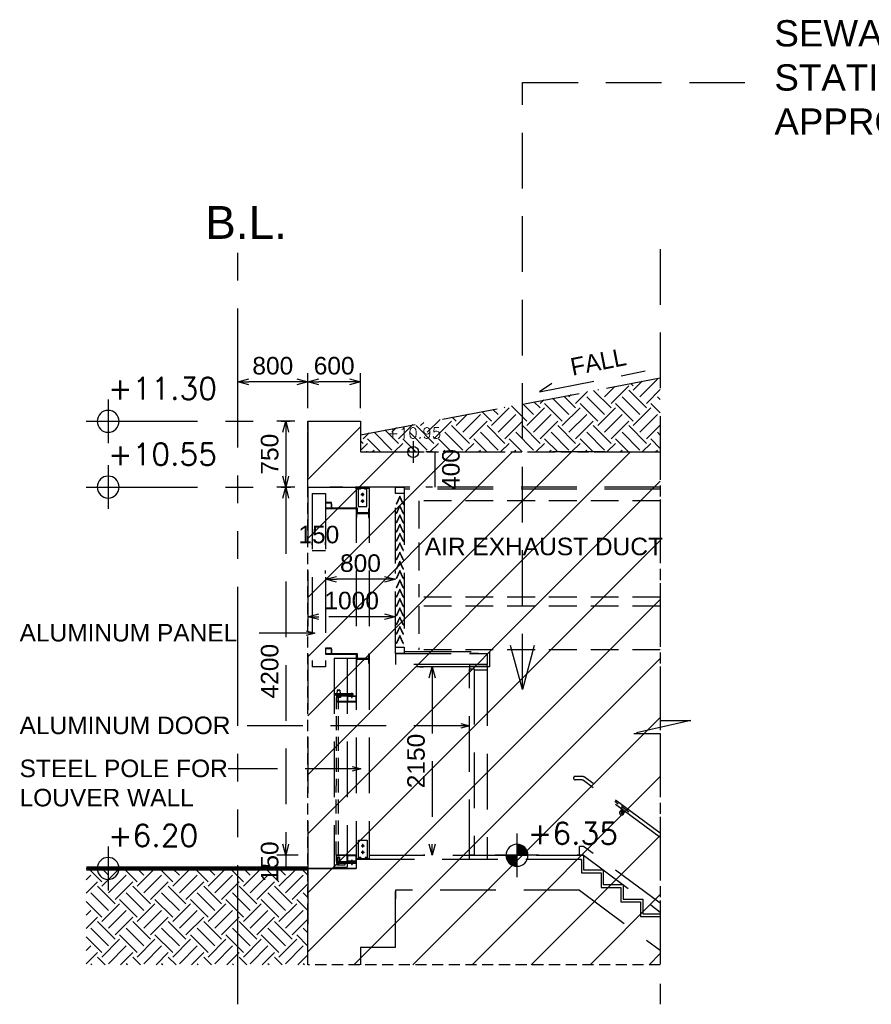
# Model space of a CAD drawing. Header units: millimetres. Extents: x 113048 to 489828, y -130780 to 23393.
# Tile 89 of 98: x 457736 to 467452, y -87145 to -75914. Entities that reach past the tile are written whole.
import ezdxf

# ---------------------------------------------------------------- set-up
doc = ezdxf.new("R2010")
doc.units = ezdxf.units.MM
doc.header["$LTSCALE"] = 100
for name, pattern in [('Center', [40, 10, -5, 20, -5]), ('DASHEDX2', [38.1, 25.4, -12.7]), ('Grid Line', [22.225, 12.7, -3.175, 3.175, -3.175]), ('Hidden', [9.525, 6.35, -3.175]), ('PHANTOM', [63.5, 31.75, -6.35, 6.35, -6.35, 6.35, -6.35])]:
    doc.linetypes.add(name, pattern=pattern)
for name, color, linetype in [('+C-160', 160, 'Hidden'), ('LEVEL', 7, 'Continuous'), ('WATERPROOF', 2, 'DASHEDX2')]:
    doc.layers.add(name, color=color, linetype=linetype)
doc.styles.add('romans', font='romans.shx')
doc.styles.add('Swis721tBT', font='swissl.ttf')
doc.styles.add('SWISS MD BT', font='swiss.ttf')
doc.dimstyles.new('INTDIM', dxfattribs={"dimtxt": 200, "dimasz": 125, "dimexe": 100, "dimexo": 150, "dimgap": 80, "dimtad": 1, "dimdec": 0, "dimzin": 9, "dimdsep": 46, "dimtxsty": 'Swis721tBT', "dimblk": 'OPEN30', "dimcen": -125, "dimclrd": 256, "dimclre": 256, "dimclrt": 2, "dimaunit": 1, "dimadec": 1, "dimazin": 0, "dimtfac": 0.444444, "dimtdec": 0, "dimtix": 1, "dimtmove": 2, "dimatfit": 3, "dimldrblk": 'OPEN30', "dimfxl": 0, "dimtolj": 1, "dimlwd": -1, "dimlwe": -1, "dimarcsym": 0})
pattern_1 = [(45, (232118.39, -87970.28), (0, 404.1115), [285.75, -285.75]), (45, (232042.6, -87894.5), (0, 404.1115), [285.75, -285.75]), (45, (231966.84, -87818.73), (0, 404.1115), [285.75, -285.75]), (135, (231966.84, -87768.22), (-404.1115, 0), [285.75, -285.75]), (135, (232042.6, -87692.45), (-404.1115, 0), [285.75, -285.75]), (135, (232118.39, -87616.68), (-404.1115, 0), [285.75, -285.75])]

# ---------------------------------------------------------------- blocks, each defined once
blk = doc.blocks.new('FGGG')
at = {"layer": 'WATERPROOF', "color": 0, "linetype": 'ByBlock'}
for p, q in [((78210, 48810, 0), (78206, 48810, 0)), ((78289, 48810, 0), (78292, 48810, 0))]:
    blk.add_line(p, q, dxfattribs=at)
at = {"layer": 'WATERPROOF', "color": 0, "linetype": 'ByBlock', "elevation": 0}
for points in [[(78206, 48810), (78249, 48900), (78292, 48810)], [(78210, 48810), (78249, 48895), (78289, 48810)]]:
    blk.add_lwpolyline(points, dxfattribs=at)
blk = doc.blocks.new('M08_NUT1')
at = {"color": 0, "linetype": 'ByBlock'}
blk.add_lwpolyline([(6, 7), (6, -7), (5, -8), (1, -8), (0, -7), (0, 7), (1, 8), (5, 8)], close=True, dxfattribs=at)
for points in [[(1, 8, 0.535898), (1, 4), (5, 4, -0.267949), (5, -4), (1, -4, 0.535898), (1, -8)], [(5, -8, 0.535898), (5, -4), (1, -4, -0.267949), (1, 4), (5, 4, 0.535898), (5, 8)]]:
    blk.add_lwpolyline(points, format="xyb", dxfattribs=at)
blk = doc.blocks.new('M08_WASH')
at = {"color": 0, "linetype": 'ByBlock'}
for p, q in [((2, 1), (0, 1)), ((2, -1), (0, -1))]:
    blk.add_line(p, q, dxfattribs=at)
blk.add_lwpolyline([(0, -8), (2, -8), (2, 8), (0, 8)], close=True, dxfattribs=at)
blk = doc.blocks.new('SECTION F-F_OLD')
at = {"layer": '+C-160'}
h = blk.add_hatch(dxfattribs=at)
h.set_pattern_fill('EARTH', color=256, scale=45, angle=3.6498)
h.set_pattern_definition(pattern_1)
h.paths.add_polyline_path([(226129, -80845), (226129, -79999), (222708, -80645), (222708, -80845), (224901, -80845), (225501, -80845)])
at = {"layer": '+C-160', "linetype": 'Continuous'}
h = blk.add_hatch(dxfattribs=at)
h.set_pattern_fill('ANSI31', color=256, scale=150)
h.paths.add_polyline_path([(226129, -80845), (226129, -86695), (222108, -86695), (222108, -80495), (222708, -80495), (222708, -80845)])
at = {"layer": '+C-160'}
h = blk.add_hatch(dxfattribs=at)
h.set_pattern_fill('EARTH', color=256, scale=45, angle=3.6498)
h.set_pattern_definition(pattern_1)
h.paths.add_polyline_path([(219579, -86695), (222108, -86695), (222108, -85595), (219579, -85595)])
for p, q in [((226129, -78530, 0), (226129, -83906, 0)), ((222108, -81245, 0), (222108, -80495, 0)), ((222108, -80495, 0), (222708, -80495, 0)), ((222708, -80495, 0), (222708, -80845, 0)), ((222708, -80495, 0), (222708, -80845, 0)), ((222708, -80845, 0), (224901, -80845, 0)), ((225501, -80845, 0), (226129, -80845, 0)), ((222508, -81245, 0), (222358, -81245, 0)), ((222653, -81245, 0), (222653, -81257, 0)), ((222813, -81245, 0), (222653, -81245, 0)), ((222653, -81257, 0), (222813, -81257, 0)), ((222658, -81245, 0), (222658, -85495, 0)), ((222681, -81257, 0), (222681, -81467, 0)), ((222681, -81260, 0), (222681, -81417, 0)), ((222687, -81268, 0), (222687, -81257, 0)), ((222708, -81268, 0), (222687, -81268, 0)), ((226129, -81245, 0), (222708, -81245, 0)), ((222708, -81268, 0), (222708, -81257, 0)), ((222732, -81310, 0), (222732, -81348, 0)), ((222758, -81268, 0), (222758, -81257, 0)), ((222779, -81268, 0), (222758, -81268, 0)), ((222779, -81268, 0), (222779, -81257, 0)), ((222782, -81467, 0), (222782, -81257, 0)), ((222782, -81417, 0), (222782, -81260, 0)), ((222808, -81245, 0), (222808, -85495, 0)), ((222813, -81257, 0), (222813, -81245, 0)), ((223108, -83070, 0), (223108, -81270, 0)), ((226129, -81270, 0), (223208, -81270, 0)), ((223208, -81270, 0), (223208, -83070, 0)), ((222158, -81320, 0), (222158, -83295, 0)), ((222308, -81320, 0), (222308, -83295, 0)), ((222378, -81420, 0), (222308, -81420, 0)), ((222308, -81420, 0), (222308, -81490, 0)), ((222378, -81420, 0), (222308, -81420, 0)), ((222308, -81420, 0), (222308, -81490, 0)), ((222312, -81486, 0), (222312, -81424, 0)), ((222312, -81424, 0), (222374, -81424, 0)), ((222312, -81486, 0), (222312, -81424, 0)), ((222312, -81424, 0), (222374, -81424, 0)), ((222374, -81424, 0), (222374, -81486, 0)), ((222374, -81424, 0), (222374, -81486, 0)), ((222378, -81490, 0), (222378, -81420, 0)), ((222378, -81490, 0), (222378, -81420, 0)), ((222713, -81329, 0), (222751, -81329, 0)), ((222713, -81404, 0), (222751, -81404, 0)), ((222732, -81385, 0), (222732, -81423, 0)), ((222308, -81490, 0), (222378, -81490, 0)), ((222308, -81490, 0), (222378, -81490, 0)), ((222374, -81486, 0), (222312, -81486, 0)), ((222374, -81486, 0), (222312, -81486, 0)), ((222382, -81436, 0), (222378, -81436, 0)), ((222382, -81436, 0), (222378, -81436, 0)), ((222378, -81490, 0), (222675, -81490, 0)), ((222378, -81490, 0), (222671, -81490, 0)), ((222382, -81486, 0), (222382, -81436, 0)), ((222382, -81486, 0), (222382, -81436, 0)), ((222675, -81486, 0), (222382, -81486, 0)), ((222675, -81486, 0), (222382, -81486, 0)), ((222667, -81493, 0), (222658, -81493, 0)), ((222658, -81493, 0), (222658, -81593, 0)), ((222667, -81540, 0), (222667, -81493, 0)), ((222800, -81540, 0), (222667, -81540, 0)), ((222671, -81490, 0), (222671, -81533, 0)), ((222671, -81533, 0), (222675, -81533, 0)), ((222675, -81533, 0), (222675, -81486, 0)), ((222681, -81467, 0), (222782, -81467, 0)), ((222808, -81493, 0), (222800, -81493, 0)), ((222800, -81493, 0), (222800, -81540, 0)), ((222808, -81593, 0), (222808, -81493, 0)), ((222658, -81593, 0), (222667, -81593, 0)), ((222667, -81593, 0), (222667, -81546, 0)), ((222667, -81546, 0), (222800, -81546, 0)), ((222800, -81546, 0), (222800, -81593, 0)), ((222800, -81593, 0), (222808, -81593, 0)), ((222658, -82030, 0), (222658, -82032, 0)), ((222378, -83081, 0), (222308, -83081, 0)), ((222308, -83081, 0), (222308, -83151, 0)), ((222378, -83081, 0), (222308, -83081, 0)), ((222308, -83081, 0), (222308, -83151, 0)), ((222378, -83081, 0), (222308, -83081, 0)), ((222308, -83081, 0), (222308, -83151, 0)), ((222312, -83147, 0), (222312, -83085, 0)), ((222312, -83085, 0), (222374, -83085, 0)), ((222312, -83147, 0), (222312, -83085, 0)), ((222312, -83085, 0), (222374, -83085, 0)), ((222312, -83147, 0), (222312, -83085, 0)), ((222312, -83085, 0), (222374, -83085, 0)), ((222374, -83085, 0), (222374, -83147, 0)), ((222374, -83085, 0), (222374, -83147, 0)), ((222374, -83085, 0), (222374, -83147, 0)), ((222378, -83151, 0), (222378, -83081, 0)), ((222378, -83151, 0), (222378, -83081, 0)), ((222378, -83151, 0), (222378, -83081, 0)), ((222382, -83096, 0), (222378, -83096, 0)), ((222382, -83096, 0), (222378, -83096, 0)), ((222382, -83096, 0), (222378, -83096, 0)), ((222382, -83147, 0), (222382, -83096, 0)), ((222382, -83147, 0), (222382, -83096, 0)), ((222382, -83147, 0), (222382, -83096, 0)), ((222308, -83151, 0), (222378, -83151, 0)), ((222308, -83151, 0), (222378, -83151, 0)), ((222308, -83151, 0), (222378, -83151, 0)), ((222374, -83147, 0), (222312, -83147, 0)), ((222374, -83147, 0), (222312, -83147, 0)), ((222374, -83147, 0), (222312, -83147, 0)), ((222378, -83151, 0), (222675, -83151, 0)), ((222378, -83151, 0), (222671, -83151, 0)), ((222675, -83147, 0), (222382, -83147, 0)), ((222675, -83147, 0), (222382, -83147, 0)), ((222408, -83195, 0), (222408, -85580, 0)), ((222558, -83195, 0), (222558, -85580, 0)), ((222558, -83195, 0), (222658, -83195, 0)), ((222667, -83153, 0), (222658, -83153, 0)), ((222658, -83153, 0), (222658, -83253, 0)), ((222667, -83200, 0), (222667, -83153, 0)), ((222800, -83200, 0), (222667, -83200, 0)), ((222667, -83253, 0), (222667, -83207, 0)), ((222667, -83207, 0), (222800, -83207, 0)), ((222671, -83151, 0), (222671, -83194, 0)), ((222671, -83194, 0), (222675, -83194, 0)), ((222675, -83194, 0), (222675, -83147, 0)), ((222808, -83153, 0), (222800, -83153, 0)), ((222800, -83153, 0), (222800, -83200, 0)), ((222800, -83207, 0), (222800, -83253, 0)), ((222808, -83253, 0), (222808, -83153, 0)), ((223208, -83120, 0), (223336, -83120, 0)), ((223336, -83120, 0), (224179, -83120, 0)), ((224179, -83120, 0), (224179, -83245, 0)), ((222308, -83295, 0), (222158, -83295, 0)), ((222658, -83253, 0), (222667, -83253, 0)), ((222800, -83253, 0), (222808, -83253, 0)), ((223976, -83295, 0), (223108, -83295, 0)), ((224179, -83295, 0), (223926, -83295, 0)), ((224179, -83245, 0), (224179, -83295, 0)), ((222441, -83562, 0), (222439, -83602, 0)), ((222441, -83562, 0), (222442, -83561, 0)), ((222474, -83562, 0), (222441, -83562, 0)), ((222442, -83561, 0), (222472, -83561, 0)), ((222448, -83562, 0), (222447, -83561, 0)), ((222466, -83562, 0), (222467, -83561, 0)), ((222474, -83562, 0), (222472, -83561, 0)), ((222474, -83562, 0), (222476, -83602, 0)), ((222418, -83614, 0), (222418, -83604, 0)), ((222418, -83604, 0), (222539, -83604, 0)), ((222418, -83614, 0), (222539, -83614, 0)), ((222434, -83625, 0), (222434, -83616, 0)), ((222434, -83616, 0), (222539, -83616, 0)), ((222434, -83625, 0), (222434, -83643, 0)), ((222434, -83625, 0), (222539, -83625, 0)), ((222434, -83643, 0), (222435, -83644, 0)), ((222481, -83643, 0), (222434, -83643, 0)), ((222480, -83644, 0), (222435, -83644, 0)), ((222437, -83616, 0), (222477, -83616, 0)), ((222446, -83644, 0), (222447, -83643, 0)), ((222448, -83616, 0), (222448, -83614, 0)), ((222467, -83616, 0), (222467, -83614, 0)), ((222468, -83644, 0), (222467, -83643, 0)), ((222481, -83643, 0), (222480, -83644, 0)), ((222481, -83625, 0), (222481, -83643, 0)), ((222566, -83629, 0), (222481, -83629, 0)), ((222539, -83614, 0), (222539, -83604, 0)), ((222539, -83625, 0), (222539, -83616, 0)), ((222605, -83614, 0), (222605, -83625, 0)), ((222606, -83644, 0), (222614, -83644, 0)), ((222615, -83614, 0), (222615, -83625, 0)), ((222558, -83691, 0), (222434, -83691, 0)), ((222562, -83695, 0), (222658, -83695, 0)), ((226477, -83906, 0), (225827, -84056, 0)), ((226129, -83906, 0), (226477, -83906, 0)), ((225827, -84056, 0), (226129, -84056, 0)), ((226129, -84056, 0), (226129, -87145, -6509)), ((225228, -84545, 0), (225159, -84545, 0)), ((226129, -85193, 0), (225275, -84561, 0)), ((225228, -84585, 0), (225159, -84585, 0)), ((226129, -85243, 0), (225251, -84593, 0)), ((225683, -84913, 0), (225683, -84960, 0)), ((225695, -84922, 0), (225695, -84960, 0)), ((222684, -85483, 0), (222684, -85273, 0)), ((222684, -85273, 0), (222785, -85273, 0)), ((222684, -85480, 0), (222684, -85323, 0)), ((222716, -85336, 0), (222754, -85336, 0)), ((222735, -85355, 0), (222735, -85317, 0)), ((222785, -85273, 0), (222785, -85483, 0)), ((222785, -85323, 0), (222785, -85480, 0)), ((225209, -85445, 0), (225209, -85345, 0)), ((225254, -85345, 0), (225209, -85345, 0)), ((226129, -85993, 0), (225254, -85345, 0)), ((222558, -85449, 0), (222432, -85449, 0)), ((222445, -85468, 0), (222445, -85515, 0)), ((222468, -85467, 0), (222446, -85467, 0)), ((222448, -85476, 0), (222450, -85472, 0)), ((222464, -85472, 0), (222450, -85472, 0)), ((222466, -85476, 0), (222464, -85472, 0)), ((222469, -85468, 0), (222469, -85515, 0)), ((222711, -85472, 0), (222690, -85472, 0)), ((222690, -85472, 0), (222690, -85483, 0)), ((222711, -85472, 0), (222711, -85483, 0)), ((222716, -85411, 0), (222754, -85411, 0)), ((222735, -85430, 0), (222735, -85393, 0)), ((222782, -85472, 0), (222761, -85472, 0)), ((222761, -85472, 0), (222761, -85483, 0)), ((222782, -85472, 0), (222782, -85483, 0)), ((225254, -85445, 0), (226129, -86093, 0)), ((222434, -85515, 0), (222434, -85524, 0)), ((222434, -85515, 0), (222658, -85515, 0)), ((222434, -85524, 0), (222658, -85524, 0)), ((222434, -85527, 0), (222434, -85536, 0)), ((222434, -85527, 0), (222655, -85527, 0)), ((222434, -85527, 0), (222434, -85536, 0)), ((222434, -85536, 0), (222655, -85536, 0)), ((222532, -85540, 0), (222437, -85540, 0)), ((222441, -85515, 0), (222441, -85523, 0)), ((222441, -85516, 0), (222441, -85524, 0)), ((222441, -85524, 0), (222441, -85523, 0)), ((222474, -85523, 0), (222441, -85523, 0)), ((222445, -85523, 0), (222445, -85524, 0)), ((222448, -85476, 0), (222448, -85515, 0)), ((222466, -85476, 0), (222448, -85476, 0)), ((222448, -85527, 0), (222448, -85536, 0)), ((222448, -85536, 0), (222449, -85538, 0)), ((222466, -85536, 0), (222448, -85536, 0)), ((222449, -85538, 0), (222465, -85538, 0)), ((222466, -85536, 0), (222465, -85538, 0)), ((222466, -85476, 0), (222466, -85515, 0)), ((222466, -85527, 0), (222466, -85536, 0)), ((222467, -85529, 0), (222469, -85527, 0)), ((222467, -85536, 0), (222467, -85529, 0)), ((222469, -85523, 0), (222470, -85524, 0)), ((222473, -85524, 0), (222474, -85523, 0)), ((222474, -85515, 0), (222474, -85523, 0)), ((222474, -85516, 0), (222474, -85524, 0)), ((222489, -85524, 0), (222494, -85519, 0)), ((222494, -85515, 0), (222494, -85519, 0)), ((222505, -85519, 0), (222494, -85519, 0)), ((222505, -85515, 0), (222505, -85519, 0)), ((222509, -85524, 0), (222505, -85519, 0)), ((222606, -85550, 0), (222614, -85550, 0)), ((222606, -85550, 0), (222614, -85550, 0)), ((222607, -85526, 0), (222607, -85551, 0)), ((222607, -85526, 0), (222607, -85551, 0)), ((222613, -85526, 0), (222613, -85551, 0)), ((222613, -85526, 0), (222613, -85551, 0)), ((222655, -85527, 0), (222655, -85536, 0)), ((222655, -85527, 0), (222655, -85536, 0)), ((222658, -85483, 0), (222810, -85483, 0)), ((222658, -85495, 0), (222658, -85483, 0)), ((225229, -85495, 0), (222658, -85495, 0)), ((222658, -85495, 0), (222658, -85596, 0)), ((222810, -85495, 0), (222658, -85495, 0)), ((222658, -85515, 0), (222658, -85524, 0)), ((222658, -85515, 0), (222658, -85524, 0)), ((222810, -85483, 0), (222810, -85495, 0)), ((222108, -86695, 0), (222108, -85595, 0)), ((222108, -85595, 0), (222658, -85595, 0)), ((225206, -85845, 0), (223108, -85845, 0)), ((223108, -85845, 0), (223108, -85946, 0)), ((225206, -85845, 0), (226129, -86529, 0)), ((222708, -86495, 0), (222708, -86695, 0))]:
    blk.add_line(p, q, dxfattribs=at)
at = {"layer": '+C-160', "linetype": 'ByBlock'}
for p, q in [((222783, -80845, 0), (222772, -80845, 0)), ((223114, -80845, 0), (223111, -80845, 0)), ((224901, -80845, 0), (224901, -80845, 0)), ((225501, -80845, 0), (225501, -80845, 0)), ((222108, -81245, 0), (222108, -85595, 0)), ((223108, -83145, 0), (223951, -83145, 0)), ((223108, -83145, 0), (223108, -83270, 0)), ((223211, -83145, 0), (223111, -83145, 0)), ((224054, -83145, 0), (223954, -83145, 0)), ((223951, -83270, 0), (223108, -83270, 0)), ((223954, -83270, 0), (224154, -83270, 0)), ((223954, -83335, 0), (223954, -83320, 0)), ((223954, -83320, 0), (224004, -83320, 0)), ((224004, -83320, 0), (224004, -83335, 0)), ((224154, -83285, 0), (224154, -83270, 0)), ((224154, -83335, 0), (224154, -85445, 0))]:
    blk.add_line(p, q, dxfattribs=at)
at = {"layer": '+C-160', "linetype": 'Hidden', "ltscale": 0.5}
for p, q in [((226129, -81402, 0), (223374, -81402, 0)), ((223374, -81402, 0), (223374, -82502, 0)), ((226129, -82502, 0), (223374, -82502, 0)), ((223374, -82602, 0), (223374, -83102, 0)), ((226129, -82602, 0), (223374, -82602, 0)), ((226129, -83102, 0), (223374, -83102, 0))]:
    blk.add_line(p, q, dxfattribs=at)
at = {"layer": '+C-160', "linetype": 'Hidden', "ltscale": 0.25}
for p, q in [((222432, -85445, 0), (222434, -83644, 0)), ((222457, -85445, 0), (222459, -83644, 0))]:
    blk.add_line(p, q, dxfattribs=at)
at = {"layer": '+C-160', "linetype": 'Center', "ltscale": 0.1}
for p, q in [((225769, -84952, 0), (225609, -84833, 0)), ((225689, -84867, 0), (225689, -84917, 0))]:
    blk.add_line(p, q, dxfattribs=at)
at = {"layer": '+C-160', "elevation": 0}
for points in [[(222708, -80650), (226129, -80000)], [(222108, -80495), (222108, -81245), (222708, -81245)], [(222108, -80495), (222108, -81245), (222704, -81245)], [(222158, -81320), (222308, -81320)], [(222408, -83195), (222558, -83195)], [(222606, -83604), (222606, -83644), (222607, -83644), (222613, -83644), (222614, -83644), (222614, -83604)], [(222469, -85515), (222558, -85515), (222558, -85445), (222432, -85445), (222432, -85515), (222445, -85515)], [(222808, -85445), (225254, -85445)], [(225254, -85445), (225179, -85445)], [(225254, -85445), (225254, -85612), (225479, -85612), (225479, -85779), (225704, -85779), (225704, -85945), (225929, -85945), (225929, -86112), (226129, -86112)], [(222408, -85580), (222558, -85580)], [(222606, -85511), (222606, -85550), (222607, -85551), (222613, -85551), (222614, -85550), (222614, -85511)], [(222606, -85511), (222606, -85550), (222607, -85551), (222613, -85551), (222614, -85550), (222614, -85511)], [(222606, -85525), (222607, -85526), (222613, -85526), (222614, -85525)], [(222606, -85525), (222607, -85526), (222613, -85526), (222614, -85525)], [(225219, -85495), (225229, -85495), (225229, -85644), (225454, -85644), (225454, -85811), (225679, -85811), (225679, -85977), (225904, -85977), (225904, -86144), (226129, -86144), (226129, -86311)], [(222108, -85595), (222108, -86495)], [(222658, -85595), (222358, -85595)]]:
    blk.add_lwpolyline(points, dxfattribs=at)
for points in [[(222704, -80395), (222704, -80395)], [(223208, -81320), (223108, -81320), (223108, -81245), (223208, -81245)], [(223208, -83145), (223108, -83145), (223108, -83070), (223208, -83070)], [(222418, -83614), (222625, -83614), (222625, -83604), (222418, -83604)], [(222562, -83625), (222434, -83625), (222434, -83695), (222562, -83695)], [(222618, -83614), (222554, -83614), (222554, -83625), (222618, -83625)], [(222658, -83625), (222658, -83695), (222562, -83695), (222562, -83625)], [(222654, -83629), (222654, -83691), (222566, -83691), (222566, -83629)], [(222601, -83629), (222601, -83631), (222618, -83631), (222618, -83629)], [(222618, -83604), (222602, -83604), (222602, -83600), (222603, -83599), (222617, -83599), (222618, -83600)], [(222654, -85449), (222654, -85511), (222566, -85511), (222566, -85449)], [(223954, -85445), (224154, -85445), (224154, -85495), (223954, -85495)], [(222533, -85536), (222437, -85536), (222437, -85556), (222533, -85556)], [(222618, -85511), (222602, -85511), (222602, -85506), (222603, -85505), (222617, -85505), (222618, -85506)]]:
    blk.add_lwpolyline(points, close=True, dxfattribs=at)
at = {"layer": '+C-160', "ltscale": 0.2, "elevation": 0}
blk.add_lwpolyline([(226129, -80845), (226129, -86695), (222108, -86695), (222108, -80495), (222708, -80495), (222708, -80845)], close=True, dxfattribs=at)
at = {"layer": '+C-160', "linetype": 'ByBlock', "elevation": 0}
for points in [[(225501, -80845), (225501, -80845), (224901, -80845), (224901, -80845)], [(223951, -83145), (224154, -83145), (224154, -83245), (224154, -83270), (223951, -83270)], [(223954, -83270), (223954, -83270), (223954, -83285), (223954, -83285)], [(223954, -83285), (223954, -83285)], [(223954, -83285), (223954, -83335)], [(224154, -83285), (224154, -83335), (224004, -83335)], [(222593, -85595), (222108, -85595), (222108, -86495)], [(222708, -86495), (223108, -86495), (223108, -85845)]]:
    blk.add_lwpolyline(points, dxfattribs=at)
blk.add_lwpolyline([(223954, -83320), (224004, -83320), (224004, -85445), (223954, -85445)], close=True, dxfattribs=at)
at = {"layer": '+C-160', "elevation": 0}
for points in [[(222606, -83600, 0.535898), (222602, -83600), (222602, -83604), (222606, -83604), (222606, -83600, -0.267949), (222614, -83600), (222614, -83604), (222618, -83604), (222618, -83600, 0.535898), (222614, -83600)], [(222606, -85507, 0.535898), (222602, -85507), (222602, -85511), (222606, -85511), (222606, -85507, -0.267949), (222614, -85507), (222614, -85511), (222618, -85511), (222618, -85507, 0.535898), (222614, -85507)]]:
    blk.add_lwpolyline(points, format="xyb", dxfattribs=at)
at = {"layer": '+C-160', "elevation": 0, "flags": 128}
blk.add_lwpolyline([(222658, -85515), (222658, -85445), (222562, -85445), (222562, -85515)], dxfattribs=at)
at = {"layer": '+C-160', "const_width": 50, "elevation": 0}
blk.add_lwpolyline([(222108, -85595), (219579, -85595)], dxfattribs=at)
at = {"layer": '+C-160'}
for centre in [(222732, -81329, 0), (222732, -81404, 0), (222735, -85336, 0), (222735, -85411, 0)]:
    blk.add_circle(centre, 6.67, dxfattribs=at)
for centre, radius, start, end in [((222436, -83602, 0), 2.36, 270, 357.5), ((225159, -84565, 0), 20, 90, 270), ((225228, -84625, 0), 80, 53.4712, 90), ((225228, -84625, 0), 40, 53.4712, 90), ((225689, -84960, 0), 25, 103.8865, 76.1135), ((225689, -84960, 0), 6, 180, 0), ((222468, -85468, 0), 0.562, 0, 90)]:
    blk.add_arc(centre, radius, start, end, dxfattribs=at)
for centre in [(222732, -81329, 0), (222732, -81404, 0)]:
    blk.add_ellipse(centre, major_axis=(0, 13.9), ratio=0.481125, dxfattribs=at)
at = {"layer": '+C-160', "extrusion": (0, 0, -1)}
for centre in [(222735, -85336, 0), (222735, -85411, 0)]:
    blk.add_ellipse(centre, major_axis=(0, -13.9), ratio=0.481125, dxfattribs=at)
at = {"layer": '+C-160'}
for points in [[(222476, -83602, 0), (222476, -83603, 0)], [(222478, -83604, 0), (222477, -83604, 0), (222477, -83604, 0), (222476, -83604, 0), (222476, -83603, 0), (222476, -83603, 0), (222476, -83603, 0), (222476, -83602, 0)], [(222476, -83603, 0), (222476, -83603, 0)], [(222476, -83603, 0), (222476, -83603, 0)], [(222476, -83603, 0), (222476, -83603, 0)], [(222476, -83603, 0), (222476, -83603, 0)], [(222476, -83603, 0), (222476, -83604, 0)], [(222476, -83604, 0), (222476, -83604, 0)], [(222476, -83604, 0), (222477, -83604, 0)], [(222477, -83604, 0), (222477, -83604, 0)], [(222477, -83604, 0), (222477, -83604, 0)], [(222477, -83604, 0), (222477, -83604, 0)], [(222477, -83604, 0), (222478, -83604, 0)]]:
    blk.add_spline(points, degree=3, dxfattribs=at)
at = {"layer": '+C-160', "linetype": 'ByBlock', "xscale": -1, "rotation": 359.999999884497}
for p in [(301407, -130250, 0), (301407, -130356, 0), (301407, -130462, 0), (301407, -130568, 0), (301407, -130568, 0), (301407, -130568, 0), (301407, -130674, 0), (301407, -130674, 0), (301407, -130674, 0), (301407, -130780, 0), (301407, -130780, 0), (301407, -130780, 0), (301407, -130886, 0), (301407, -130886, 0), (301407, -130886, 0), (301407, -130992, 0), (301407, -130992, 0), (301407, -130992, 0), (301407, -131098, 0), (301407, -131098, 0), (301407, -131098, 0), (301407, -131204, 0), (301407, -131204, 0), (301407, -131204, 0), (301407, -131310, 0), (301407, -131310, 0), (301407, -131310, 0), (301407, -131416, 0), (301407, -131416, 0), (301407, -131416, 0), (301407, -131522, 0), (301407, -131522, 0), (301407, -131522, 0), (301407, -131628, 0), (301407, -131734, 0), (301407, -131840, 0)]:
    blk.add_blockref('FGGG', p, dxfattribs=at)
at = {"layer": '+C-160'}
for name, p, rotation in [('M08_NUT1', (222610, -83631, 0), 270), ('M08_WASH', (222610, -85538, 0), 89.99999999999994), ('M08_NUT1', (222610, -85538, 0), 270)]:
    blk.add_blockref(name, p, dxfattribs=dict(at, rotation=rotation))
blk = doc.blocks.new('*D51')
at = {"layer": '+C-160'}
for p, q in [((223531, -80845), (223455, -80845)), ((223555, -80845), (223555, -81245)), ((223531, -81245), (223455, -81245))]:
    blk.add_line(p, q, dxfattribs=at)
at = {"layer": 'Defpoints', "color": 0}
for p in [(223681, -80845), (223555, -81245), (223681, -81245)]:
    blk.add_point(p, dxfattribs=at)
at = {"layer": '+C-160', "insert": (223741, -81045), "char_height": 200, "attachment_point": 5, "rotation": 90, "style": 'Swis721tBT'}
blk.add_mtext('\\A1;400', dxfattribs=at)
blk = doc.blocks.new('_Open30')
at = {"color": 0, "linetype": 'ByBlock', "lineweight": -2}
for p, q in [((-1, 0.268), (0, 0)), ((0, 0), (-1, -0.268)), ((0, 0), (-1, 0))]:
    blk.add_line(p, q, dxfattribs=at)
blk = doc.blocks.new('ELEX')
at = {"layer": 'LEVEL'}
for p, q in [((0, 0.5), (0, -0.5)), ((0.5, 0), (-0.5, 0))]:
    blk.add_line(p, q, dxfattribs=at)
blk.add_circle((0, 0), 0.25, dxfattribs=at)
at = {"layer": 'LEVEL', "style": 'romans'}
blk.add_attdef('ELEX', (0.257, 0.354), '', height=0.5, dxfattribs=at)
blk = doc.blocks.new('*D52')
at = {"layer": '+C-160'}
for p, q in [((222158, -81905), (222158, -81871)), ((222308, -81905), (222308, -81871)), ((222308, -81971), (222158, -81971))]:
    blk.add_line(p, q, dxfattribs=at)
at = {"layer": 'Defpoints', "color": 0}
for p in [(222158, -81971), (222158, -82055, 0), (222308, -82055, 0)]:
    blk.add_point(p, dxfattribs=at)
at = {"layer": '+C-160', "insert": (222233, -81788), "char_height": 200, "attachment_point": 5, "rotation": 0, "style": 'Swis721tBT'}
blk.add_mtext('\\A1;150', dxfattribs=at)
blk = doc.blocks.new('*D53')
at = {"layer": '+C-160'}
for p, q in [((222308, -82231), (222308, -82197)), ((223108, -82231), (223108, -82197)), ((222983, -82297), (222433, -82297))]:
    blk.add_line(p, q, dxfattribs=at)
at = {"layer": 'Defpoints', "color": 0}
for p in [(222308, -82297), (222308, -82381, 0), (223108, -82381, 0)]:
    blk.add_point(p, dxfattribs=at)
at = {"layer": '+C-160', "xscale": 125, "yscale": 125, "zscale": 125}
for p, rotation in [((222308, -82297), 180.0000008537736), ((223108, -82297), 8.53773646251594e-07)]:
    blk.add_blockref('_Open30', p, dxfattribs=dict(at, rotation=rotation))
at = {"layer": '+C-160', "insert": (222708, -82114), "char_height": 200, "attachment_point": 5, "rotation": 0, "style": 'Swis721tBT'}
blk.add_mtext('\\A1;800', dxfattribs=at)
blk = doc.blocks.new('*D54')
at = {"layer": '+C-160'}
for p, q in [((223384, -83295), (223426, -83295)), ((223526, -83420), (223526, -85320)), ((223442, -85445), (223426, -85445))]:
    blk.add_line(p, q, dxfattribs=at)
at = {"layer": 'Defpoints', "color": 0}
for p in [(223534, -83295, 0), (223526, -85445), (223592, -85445, 0)]:
    blk.add_point(p, dxfattribs=at)
at = {"layer": '+C-160', "xscale": 125, "yscale": 125, "zscale": 125}
for p, rotation in [((223526, -83295), 90), ((223526, -85445), 270)]:
    blk.add_blockref('_Open30', p, dxfattribs=dict(at, rotation=rotation))
at = {"layer": '+C-160', "insert": (223343, -84370), "char_height": 200, "attachment_point": 5, "rotation": 90, "style": 'Swis721tBT'}
blk.add_mtext('\\A1;2150', dxfattribs=at)
blk = doc.blocks.new('*D55')
at = {"layer": '+C-160'}
for p, q in [((233583, -80495), (233452, -80495)), ((233552, -80620), (233552, -81120)), ((233583, -81245), (233452, -81245))]:
    blk.add_line(p, q, dxfattribs=at)
at = {"layer": 'Defpoints', "color": 0}
for p in [(233733, -80495, 0), (233552, -81245), (233733, -81245, 0)]:
    blk.add_point(p, dxfattribs=at)
at = {"layer": '+C-160', "xscale": 125, "yscale": 125, "zscale": 125}
for p, rotation in [((233552, -80495), 90), ((233552, -81245), 270)]:
    blk.add_blockref('_Open30', p, dxfattribs=dict(at, rotation=rotation))
at = {"layer": '+C-160', "insert": (233369, -80870), "char_height": 200, "attachment_point": 5, "rotation": 90, "style": 'Swis721tBT'}
blk.add_mtext('\\A1;750', dxfattribs=at)
blk = doc.blocks.new('*D56')
at = {"layer": '+C-160'}
for p, q in [((233583, -81245), (233452, -81245)), ((233552, -81370), (233552, -85324)), ((233655, -85449), (233452, -85449))]:
    blk.add_line(p, q, dxfattribs=at)
at = {"layer": 'Defpoints', "color": 0}
for p in [(233733, -81245, 0), (233552, -85449), (233805, -85449, 0)]:
    blk.add_point(p, dxfattribs=at)
at = {"layer": '+C-160', "xscale": 125, "yscale": 125, "zscale": 125}
for p, rotation in [((233552, -81245), 90), ((233552, -85449), 270)]:
    blk.add_blockref('_Open30', p, dxfattribs=dict(at, rotation=rotation))
at = {"layer": '+C-160', "insert": (233369, -83347), "char_height": 200, "attachment_point": 5, "rotation": 90, "style": 'Swis721tBT'}
blk.add_mtext('\\A1;4204', dxfattribs=at)
blk = doc.blocks.new('*D57')
at = {"layer": '+C-160'}
for p, q in [((221996, -85445), (221755, -85445)), ((221855, -85445), (221855, -85596)), ((221977, -85596), (221755, -85596))]:
    blk.add_line(p, q, dxfattribs=at)
at = {"layer": 'Defpoints', "color": 0}
for p in [(222146, -85445, 0), (221855, -85596), (222127, -85596, 0)]:
    blk.add_point(p, dxfattribs=at)
at = {"layer": '+C-160', "insert": (221673, -85520), "char_height": 200, "attachment_point": 5, "rotation": 90, "style": 'Swis721tBT'}
blk.add_mtext('\\A1;150', dxfattribs=at)
blk = doc.blocks.new('*D58')
at = {"layer": '+C-160'}
for p, q in [((221958, -80495), (221755, -80495)), ((221855, -80620), (221855, -81120)), ((221958, -81245), (221755, -81245))]:
    blk.add_line(p, q, dxfattribs=at)
at = {"layer": 'Defpoints', "color": 0}
for p in [(222108, -80495, 0), (221855, -81245), (222108, -81245)]:
    blk.add_point(p, dxfattribs=at)
at = {"layer": '+C-160', "xscale": 125, "yscale": 125, "zscale": 125}
for p, rotation in [((221855, -80495), 90), ((221855, -81245), 270)]:
    blk.add_blockref('_Open30', p, dxfattribs=dict(at, rotation=rotation))
at = {"layer": '+C-160', "insert": (221673, -80870), "char_height": 200, "attachment_point": 5, "rotation": 90, "style": 'Swis721tBT'}
blk.add_mtext('\\A1;750', dxfattribs=at)
blk = doc.blocks.new('*D59')
at = {"layer": '+C-160'}
for p, q in [((221808, -81245), (221755, -81245)), ((221855, -81370), (221855, -85320)), ((221958, -85445), (221755, -85445))]:
    blk.add_line(p, q, dxfattribs=at)
at = {"layer": 'Defpoints', "color": 0}
for p in [(221958, -81245), (221855, -85445), (222108, -85445, 0)]:
    blk.add_point(p, dxfattribs=at)
at = {"layer": '+C-160', "xscale": 125, "yscale": 125, "zscale": 125}
for p, rotation in [((221855, -81245), 90), ((221855, -85445), 270)]:
    blk.add_blockref('_Open30', p, dxfattribs=dict(at, rotation=rotation))
at = {"layer": '+C-160', "insert": (221673, -83345), "char_height": 200, "attachment_point": 5, "rotation": 90, "style": 'Swis721tBT'}
blk.add_mtext('\\A1;4200', dxfattribs=at)
blk = doc.blocks.new('*D60')
at = {"layer": '+C-160'}
for p, q in [((222108, -82658), (222108, -82624)), ((223108, -82658), (223108, -82624)), ((222983, -82724), (222233, -82724))]:
    blk.add_line(p, q, dxfattribs=at)
at = {"layer": 'Defpoints', "color": 0}
for p in [(222108, -82724), (222108, -82808, 0), (223108, -82808, 0)]:
    blk.add_point(p, dxfattribs=at)
at = {"layer": '+C-160', "xscale": 125, "yscale": 125, "zscale": 125}
for p, rotation in [((222108, -82724), 180.0000008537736), ((223108, -82724), 8.53773646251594e-07)]:
    blk.add_blockref('_Open30', p, dxfattribs=dict(at, rotation=rotation))
at = {"layer": '+C-160', "insert": (222608, -82541), "char_height": 200, "attachment_point": 5, "rotation": 0, "style": 'Swis721tBT'}
blk.add_mtext('\\A1;1000', dxfattribs=at)
blk = doc.blocks.new('*D61')
at = {"layer": '+C-160'}
for p, q in [((233805, -81629), (233805, -82039)), ((234555, -81629), (234555, -82039)), ((233930, -81939), (234430, -81939))]:
    blk.add_line(p, q, dxfattribs=at)
at = {"layer": 'Defpoints', "color": 0}
for p in [(233805, -81479), (234555, -81479, 0), (234555, -81939)]:
    blk.add_point(p, dxfattribs=at)
at = {"layer": '+C-160', "xscale": 125, "yscale": 125, "zscale": 125}
for p, rotation in [((233805, -81939), 180.0000008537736), ((234555, -81939), 8.53773646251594e-07)]:
    blk.add_blockref('_Open30', p, dxfattribs=dict(at, rotation=rotation))
at = {"layer": '+C-160', "insert": (234180, -81756), "char_height": 200, "attachment_point": 5, "rotation": 0, "style": 'Swis721tBT'}
blk.add_mtext('\\A1;750', dxfattribs=at)
blk = doc.blocks.new('*D62')
at = {"layer": '+C-160'}
for p, q in [((233005, -80346), (233005, -79946)), ((233805, -80346), (233805, -79946)), ((233680, -80046), (233130, -80046))]:
    blk.add_line(p, q, dxfattribs=at)
at = {"layer": 'Defpoints', "color": 0}
for p in [(233005, -80046), (233005, -80496, 0), (233805, -80496, 0)]:
    blk.add_point(p, dxfattribs=at)
at = {"layer": '+C-160', "xscale": 125, "yscale": 125, "zscale": 125}
for p, rotation in [((233005, -80046), 179.9999961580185), ((233805, -80046), 359.9999961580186)]:
    blk.add_blockref('_Open30', p, dxfattribs=dict(at, rotation=rotation))
at = {"layer": '+C-160', "insert": (233405, -79863), "char_height": 200, "attachment_point": 5, "rotation": 360, "style": 'Swis721tBT'}
blk.add_mtext('\\A1;800', dxfattribs=at)
blk = doc.blocks.new('*D63')
at = {"layer": '+C-160'}
for p, q in [((233805, -80346), (233805, -79946)), ((234405, -80346), (234405, -79946)), ((234280, -80046), (233930, -80046))]:
    blk.add_line(p, q, dxfattribs=at)
at = {"layer": 'Defpoints', "color": 0}
for p in [(233805, -80046), (233805, -80496), (234405, -80496, 0)]:
    blk.add_point(p, dxfattribs=at)
at = {"layer": '+C-160', "xscale": 125, "yscale": 125, "zscale": 125}
for p, rotation in [((233805, -80046), 180.0000008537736), ((234405, -80046), 8.53773646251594e-07)]:
    blk.add_blockref('_Open30', p, dxfattribs=dict(at, rotation=rotation))
at = {"layer": '+C-160', "insert": (234105, -79863), "char_height": 200, "attachment_point": 5, "rotation": 0, "style": 'Swis721tBT'}
blk.add_mtext('\\A1;600', dxfattribs=at)
blk = doc.blocks.new('*D64')
at = {"layer": '+C-160'}
for p, q in [((221308, -80345), (221308, -79945)), ((222108, -80345), (222108, -79945)), ((221983, -80045), (221433, -80045))]:
    blk.add_line(p, q, dxfattribs=at)
at = {"layer": 'Defpoints', "color": 0}
for p in [(221308, -80045), (221308, -80495, 0), (222108, -80495, 0)]:
    blk.add_point(p, dxfattribs=at)
at = {"layer": '+C-160', "xscale": 125, "yscale": 125, "zscale": 125}
for p, rotation in [((221308, -80045), 179.9999961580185), ((222108, -80045), 359.9999961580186)]:
    blk.add_blockref('_Open30', p, dxfattribs=dict(at, rotation=rotation))
at = {"layer": '+C-160', "insert": (221708, -79862), "char_height": 200, "attachment_point": 5, "rotation": 360, "style": 'Swis721tBT'}
blk.add_mtext('\\A1;800', dxfattribs=at)
blk = doc.blocks.new('*D65')
at = {"layer": '+C-160'}
for p, q in [((222108, -80345), (222108, -79945)), ((222708, -80345), (222708, -79945)), ((222583, -80045), (222233, -80045))]:
    blk.add_line(p, q, dxfattribs=at)
at = {"layer": 'Defpoints', "color": 0}
for p in [(222108, -80045), (222108, -80495), (222708, -80495, 0)]:
    blk.add_point(p, dxfattribs=at)
at = {"layer": '+C-160', "xscale": 125, "yscale": 125, "zscale": 125}
for p, rotation in [((222108, -80045), 180.0000008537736), ((222708, -80045), 8.53773646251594e-07)]:
    blk.add_blockref('_Open30', p, dxfattribs=dict(at, rotation=rotation))
at = {"layer": '+C-160', "insert": (222408, -79862), "char_height": 200, "attachment_point": 5, "rotation": 0, "style": 'Swis721tBT'}
blk.add_mtext('\\A1;600', dxfattribs=at)
blk = doc.blocks.new('*D66')
at = {"layer": '+C-160'}
for p, q in [((233655, -85449), (233452, -85449)), ((233552, -85599), (233552, -85449)), ((233652, -85599), (233452, -85599))]:
    blk.add_line(p, q, dxfattribs=at)
at = {"layer": 'Defpoints', "color": 0}
for p in [(233552, -85449), (233805, -85449, 0), (233802, -85599, 0)]:
    blk.add_point(p, dxfattribs=at)
at = {"layer": '+C-160', "insert": (233369, -85524), "char_height": 200, "attachment_point": 5, "rotation": 90, "style": 'Swis721tBT'}
blk.add_mtext('\\A1;150', dxfattribs=at)
blk = doc.blocks.new('*X4')
at = {"color": 0}
for p, q in [((45956, 42700), (46156, 42700)), ((45956, 42694), (46156, 42694)), ((45957, 42688), (46156, 42688)), ((45957, 42681), (46156, 42681)), ((45958, 42675), (46156, 42675)), ((45959, 42669), (46156, 42669)), ((45960, 42662), (46156, 42662)), ((45962, 42656), (46156, 42656)), ((45964, 42650), (46156, 42650)), ((45965, 42644), (46156, 42644)), ((45968, 42638), (46156, 42638)), ((45970, 42631), (46156, 42631)), ((45973, 42625), (46156, 42625)), ((45975, 42619), (46156, 42619)), ((45978, 42612), (46156, 42612)), ((45982, 42606), (46156, 42606)), ((45986, 42600), (46156, 42600)), ((45990, 42594), (46156, 42594)), ((45994, 42588), (46156, 42588)), ((45999, 42581), (46156, 42581)), ((46004, 42575), (46156, 42575)), ((46009, 42569), (46156, 42569)), ((46015, 42562), (46156, 42562)), ((46022, 42556), (46156, 42556)), ((46029, 42550), (46156, 42550)), ((46037, 42544), (46156, 42544)), ((46047, 42538), (46156, 42538)), ((46057, 42531), (46156, 42531)), ((46069, 42525), (46156, 42525)), ((46083, 42519), (46156, 42519)), ((46102, 42512), (46156, 42512)), ((46133, 42506), (46156, 42506))]:
    blk.add_line(p, q, dxfattribs=at)
blk = doc.blocks.new('*X3')
at = {"color": 0}
for p, q in [((46156, 42900), (46200, 42900)), ((46156, 42894), (46222, 42894)), ((46156, 42888), (46238, 42888)), ((46156, 42881), (46250, 42881)), ((46156, 42875), (46261, 42875)), ((46156, 42869), (46271, 42869)), ((46156, 42862), (46279, 42862)), ((46156, 42856), (46287, 42856)), ((46156, 42850), (46294, 42850)), ((46156, 42844), (46300, 42844)), ((46156, 42838), (46306, 42838)), ((46156, 42831), (46311, 42831)), ((46156, 42825), (46316, 42825)), ((46156, 42819), (46320, 42819)), ((46156, 42812), (46324, 42812)), ((46156, 42806), (46328, 42806)), ((46156, 42800), (46332, 42800)), ((46156, 42794), (46335, 42794)), ((46156, 42788), (46338, 42788)), ((46156, 42781), (46341, 42781)), ((46156, 42775), (46343, 42775)), ((46156, 42769), (46345, 42769)), ((46156, 42762), (46347, 42762)), ((46156, 42756), (46349, 42756)), ((46156, 42750), (46351, 42750)), ((46156, 42744), (46352, 42744)), ((46156, 42738), (46353, 42738)), ((46156, 42731), (46354, 42731)), ((46156, 42725), (46355, 42725)), ((46156, 42719), (46355, 42719)), ((46156, 42712), (46356, 42712)), ((46156, 42706), (46356, 42706))]:
    blk.add_line(p, q, dxfattribs=at)
blk = doc.blocks.new('ELFIN')
at = {"layer": 'LEVEL'}
for p, q in [((0, 0.5), (0, 0)), ((0, 0), (-0.5, 0)), ((0, 0), (0, -0.5)), ((0.5, 0), (0, 0))]:
    blk.add_line(p, q, dxfattribs=at)
for start, end in [(90, 180), (0, 90), (180, 270), (270, 0)]:
    blk.add_arc((0, 0), 0.25, start, end, dxfattribs=at)
at = {"layer": 'LEVEL', "xscale": 0.00125, "yscale": 0.00125, "zscale": 0.00125}
for name in ['*X3', '*X4']:
    blk.add_blockref(name, (-57.695, -53.381), dxfattribs=at)
at = {"layer": 'LEVEL', "style": 'romans'}
blk.add_attdef('ELFIN', (0.254, 0.347), '', height=0.5, dxfattribs=at)
blk = doc.blocks.new('SECTION F-F+G-G_TEXT_OLD')
at = {"layer": '+C-160', "linetype": 'PHANTOM', "ltscale": 0.5}
for p, q in [((221308.1, -87145.3), (221308.1, -78530.1)), ((233004.8, -87145.3, 0), (233004.8, -78530.1, 0))]:
    blk.add_line(p, q, dxfattribs=at)
at = {"layer": '+C-160', "linetype": 'Grid Line'}
for p, q in [((219579.2, -80494.8), (221908.1, -80494.8)), ((231276, -80495.3, 0), (233604.8, -80495.3, 0)), ((219579.5, -81245.1, 0), (221908.4, -81245.1, 0)), ((231276.3, -81245.3, 0), (233605.2, -81245.3, 0))]:
    blk.add_line(p, q, dxfattribs=at)
at = {"layer": '+C-160', "elevation": 0}
for points in [[(224893.4, -80062.3), (224749, -80159.8), (225955.2, -79920.8)], [(234813.3, -85327.6), (234652.7, -85395.2), (235882.3, -85395.2)]]:
    blk.add_lwpolyline(points, dxfattribs=at)
at = {"layer": '+C-160'}
ref = blk.add_blockref('ELEX', (219829.2, -80494.8, 0), dxfattribs=dict(at, xscale=-499.9999999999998, yscale=499.9999999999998, zscale=499.9999999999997, rotation=359.9999999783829))
ref.add_attrib('ELEX', '+11.30', (219829.2, -80244.8, 0), dxfattribs={"height": 250, "rotation": 360, "style": 'romans'})
ref = blk.add_blockref('ELEX', (231526, -80495.3, 0), dxfattribs=dict(at, xscale=-499.9999999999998, yscale=499.9999999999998, zscale=499.9999999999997, rotation=359.9999999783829))
ref.add_attrib('ELEX', '+11.30', (231526, -80245.3, 0), dxfattribs={"height": 250, "rotation": 360, "style": 'romans'})
ref = blk.add_blockref('ELEX', (223309.7, -80845.3, 0), dxfattribs=dict(at, xscale=249.9999999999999, yscale=249.9999999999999, zscale=249.9999999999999))
ref.add_attrib('ELEX', '+10.95', (223008.1, -80690.9, 0), dxfattribs={"height": 125, "rotation": 0.00002, "style": 'romans'})
ref = blk.add_blockref('ELEX', (219829.5, -81245.1, 0), dxfattribs=dict(at, xscale=-499.9999999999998, yscale=499.9999999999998, zscale=499.9999999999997, rotation=359.9999999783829))
ref.add_attrib('ELEX', '+10.55', (219829.5, -80995.1, 0), dxfattribs={"height": 250, "rotation": 360, "style": 'romans'})
ref = blk.add_blockref('ELEX', (231526.3, -81245.3, 0), dxfattribs=dict(at, xscale=-499.9999999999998, yscale=499.9999999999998, zscale=499.9999999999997, rotation=359.9999999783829))
ref.add_attrib('ELEX', '+10.55', (231526.3, -80995.3, 0), dxfattribs={"height": 250, "rotation": 360, "style": 'romans'})
ref = blk.add_blockref('ELEX', (219829.2, -85595.3, 0), dxfattribs=dict(at, xscale=-499.9999999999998, yscale=499.9999999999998, zscale=499.9999999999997, rotation=359.9999999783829))
ref.add_attrib('ELEX', '+6.20', (219829.2, -85345.3, 0), dxfattribs={"height": 250, "rotation": 360, "style": 'romans'})
ref = blk.add_blockref('ELFIN', (224493.5, -85445.3, 0), dxfattribs=dict(at, xscale=499.9999999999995, yscale=499.9999999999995, zscale=499.9999999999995))
ref.add_attrib('ELFIN', '+6.35', (224618.5, -85320.3, 0), dxfattribs={"height": 250, "rotation": 360, "style": 'romans'})
ref = blk.add_blockref('ELEX', (231526.3, -85595.3), dxfattribs=dict(at, xscale=-499.9999999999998, yscale=499.9999999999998, zscale=499.9999999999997, rotation=359.9999999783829))
ref.add_attrib('ELEX', '+6.20', (231526.3, -85345.3), dxfattribs={"height": 250, "rotation": 360, "style": 'romans'})
ref = blk.add_blockref('ELFIN', (236213.7, -85445.3, 0), dxfattribs=dict(at, xscale=499.9999999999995, yscale=499.9999999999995, zscale=499.9999999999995))
ref.add_attrib('ELFIN', '+6.35', (236338.7, -85320.3, 0), dxfattribs={"height": 250, "rotation": 360, "style": 'romans'})
at = {"layer": '+C-160', "insert": (227431, -75919, 1.4), "char_height": 300, "width": 5714.555, "attachment_point": 1, "rotation": 0, "line_spacing_factor": 1.00667, "style": 'SWISS MD BT'}
blk.add_mtext('SEWAGE PUMPING STATION (TO BE APPROVED BY CEDD /DSD)', dxfattribs=at)
at = {"layer": '+C-160', "char_height": 375, "attachment_point": 1, "style": 'SWISS MD BT'}
for insert in [(220936.4, -78039.1, 0), (232633.2, -78039.1, 0)]:
    blk.add_mtext('B.L.', dxfattribs=dict(at, insert=insert))
at = {"layer": '+C-160', "insert": (225715.6, -79655.1, 0), "char_height": 200, "width": 2254.64, "attachment_point": 3, "rotation": 11.20534}
blk.add_mtext('FALL', dxfattribs=at)
at = {"layer": '+C-160', "char_height": 200, "attachment_point": 1, "rotation": 360, "style": 'SWISS MD BT'}
for s, insert, width in [('CANTILEVER BEAM FROM SOIL TANK FOR FIXING LOUVER', (234832.4, -81471.2), 2760.956), ('AIR EXHAUST DUCT', (223442.7, -81822.7, 0), 2795.192), ('ALUMINUM PANEL', (230516, -82756.3, 0), 2795.192), ('ALUMINUM PANEL', (218819.2, -82806.3, 0), 2795.192), ('ALUMINUM DOOR', (218819.2, -83863.3, 0), 2795.192), ('STEEL POLE FOR LOUVER WALL', (230516, -84304, 0), 2488.854), ('STEEL POLE FOR LOUVER WALL', (218819.2, -84354, 0), 2488.854)]:
    blk.add_mtext(s, dxfattribs=dict(at, insert=insert, width=width))
at = {"layer": '+C-160', "insert": (235022.1, -85084.6, 0), "char_height": 200, "width": 2254.64, "attachment_point": 1}
blk.add_mtext('FALL', dxfattribs=at)
at = {"layer": '+C-160'}
for base, p1, p2, angle, picture, middle in [((221308.1, -80045.1, 0), (222108.1, -80495.3, 0), (221308.1, -80495.3, 0), 360, '*D64', (221708.1, -79862.3, 0)), ((222108.1, -80045.1, 0), (222708.1, -80495.3, 0), (222108.1, -80495.1, 0), 0, '*D65', (222408.1, -79862.3, 0)), ((233004.8, -80045.5, 0), (233804.8, -80495.7, 0), (233004.8, -80495.7, 0), 360, '*D62', (233404.8, -79862.7, 0)), ((233804.8, -80045.5, 0), (234404.8, -80495.7, 0), (233804.8, -80495.5, 0), 0, '*D63', (234104.8, -79862.7, 0)), ((221855.4, -81245.3, 0), (222108.1, -80495.1, 0), (222108.1, -81245.3, 0), 90, '*D58', (221672.6, -80870.2, 0)), ((233552.2, -81245.3, 0), (233733, -80495.3, 0), (233733, -81245.3, 0), 90, '*D55', (233369.4, -80870.3, 0)), ((221855.4, -85445.3, 0), (221958.4, -81245.3, 0), (222108.1, -85445.3, 0), 90, '*D59', (221672.6, -83345.3, 0)), ((233552.2, -85449.3, 0), (233733, -81245.3, 0), (233804.8, -85449.3, 0), 90, '*D56', (233369.4, -83347.3, 0)), ((234554.8, -81938.9, 0), (233805.2, -81478.9, 0), (234554.8, -81478.9, 0), 0, '*D61', (234180, -81756.1, 0)), ((222158.1, -81970.5, 0), (222308, -82054.6, 0), (222158.1, -82054.6, 0), 0, '*D52', (222233, -81787.8, 0)), ((222308, -82296.8, 0), (223108, -82380.8, 0), (222308, -82380.8, 0), 0, '*D53', (222708, -82114, 0)), ((222108.1, -82723.9, 0), (223108, -82808, 0), (222108.1, -82808, 0), 0, '*D60', (222608, -82541.2, 0)), ((223525.7, -85445.3, 0), (223534.3, -83295.3, 0), (223592, -85445.3, 0), 90, '*D54', (223342.9, -84370.3, 0)), ((221855.4, -85595.6, 0), (222146.3, -85445.3, 0), (222126.8, -85595.6, 0), 90, '*D57', (221672.6, -85520.5, 0)), ((233552.2, -85449.3, 0), (233802.3, -85599.3, 0), (233804.8, -85449.3, 0), 270, '*D66', (233369.4, -85524.3, 0))]:
    dim = blk.add_linear_dim(base=base, p1=p1, p2=p2, angle=angle, dimstyle='INTDIM', override={"dimclrt": 256}, dxfattribs=at)
    dim.commit()
    dim.dimension.update_dxf_attribs({"geometry": picture, "text_midpoint": middle})
dim = blk.add_linear_dim(base=(223555.4, -81245.3, 0), p1=(223681.4, -80845.3, 0), p2=(223681.4, -81245.3, 0), angle=90, dimstyle='INTDIM', override={"dimclrt": 256}, dxfattribs=at)
dim.commit()
dim.dimension.update_dxf_attribs({"geometry": '*D51', "text_midpoint": (223740.9, -81045.3, 0), "dimtype": 128})
for points, override in [([(224555.4, -83553), (224555.4, -76628.8), (227275.1, -76628.8)], {"dimasz": 500, "dimtad": 0, "dimclrd": 256}), ([(235134.7, -83150.4), (235134.7, -76628.8), (233195.8, -76628.8)], {"dimasz": 500, "dimtad": 0, "dimclrd": 256}), ([(234554.8, -81170.3, 0), (234917.9, -81170.3, 0), (234917.9, -81410, 0)], {"dimtxt": 350, "dimasz": 100, "dimgap": 100, "dimclrd": 256, "dimarcsym": 2}), ([(233884.9, -82862.1, 0), (232958.7, -82862.1, 0)], {"dimtxt": 350, "dimasz": 100, "dimgap": 100, "dimclrd": 256, "dimarcsym": 2}), ([(222188.1, -82912.1, 0), (221261.9, -82912.1, 0)], {"dimtxt": 350, "dimasz": 100, "dimgap": 100, "dimclrd": 256, "dimarcsym": 2}), ([(223954, -83969.1, 0), (221209.5, -83969.1, 0)], {"dimtxt": 350, "dimasz": 100, "dimgap": 100, "dimclrd": 256, "dimarcsym": 2}), ([(222713, -84459.8, 0), (221197.9, -84459.8, 0)], {"dimtxt": 350, "dimasz": 100, "dimgap": 100, "dimclrd": 256, "dimarcsym": 2}), ([(234409.8, -84409.8, 0), (232894.7, -84409.8, 0)], {"dimtxt": 350, "dimasz": 100, "dimgap": 100, "dimclrd": 256, "dimarcsym": 2})]:
    blk.add_leader(points, dimstyle='INTDIM', override=override, dxfattribs=at)

msp = doc.modelspace()

# ---------------------------------------------------------------- block references
at = {"layer": '+C-160'}
msp.add_blockref('SECTION F-F_OLD', (238915.8, 0), dxfattribs=at)
at = {"layer": 'Defpoints'}
msp.add_blockref('SECTION F-F+G-G_TEXT_OLD', (238915.8, 0), dxfattribs=at)

doc.saveas('drawing.dxf')
